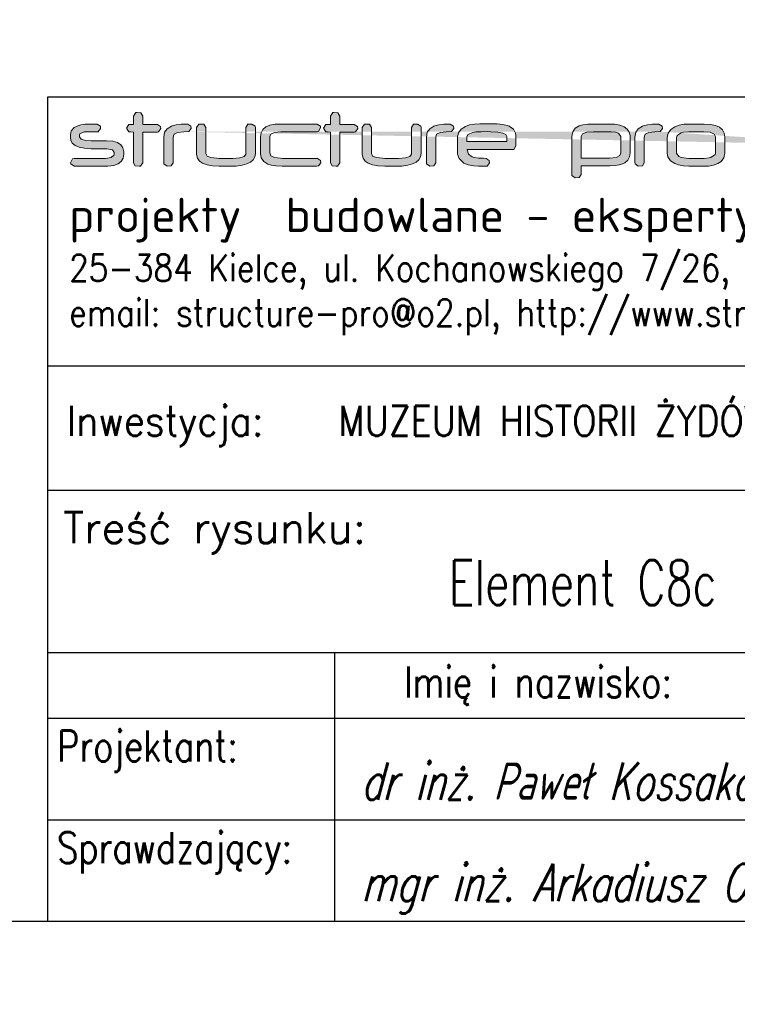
# Model space of a CAD drawing. Header units: millimetres. Extents: x -34919 to 306996, y -293018 to -145733.
# Tile 233 of 256: x 95938 to 96337, y -196130 to -195581. Entities that reach past the tile are written whole.
import ezdxf
from ezdxf.enums import TextEntityAlignment as Align

# ---------------------------------------------------------------- set-up
doc = ezdxf.new("R2010")
doc.units = ezdxf.units.MM
doc.header["$LTSCALE"] = 3
for name, color, linetype in [('Konstrukcja', 2, 'Continuous'), ('Prz', 5, 'Continuous'), ('TABELA', 7, 'Continuous')]:
    doc.layers.add(name, color=color, linetype=linetype)
doc.layers.add('SIATKA', color=5, linetype='Continuous', lineweight=18)
doc.styles.add('Annotative', font='txt')
doc.styles.add('NOVE3', font='romans.shx', dxfattribs={"width": 0.7})
doc.styles.add('ROMANS', font='romans.shx')

# ---------------------------------------------------------------- blocks, each defined once
blk = doc.blocks.new('structure pro')
h = blk.add_hatch(color=7)
h.dxf.hatch_style = 1
h.paths.add_polyline_path([(739.2, 22.6), (739.75, 24.09), (741.79, 25.19), (745.17, 25.58), (748.07, 25.58), (749.33, 27.39), (749.17, 28.65), (747.37, 29.9), (747.13, 29.9), (743.75, 29.75), (741, 29.43), (738.81, 28.88), (738.33, 28.65), (735.98, 27.23), (734.56, 25.19), (734.09, 22.6), (734.09, 8.31), (734.09, 7.76), (735.9, 6.34), (738.18, 6.5), (739.2, 8.31)])
h.paths.add_polyline_path([(553.28, 43.25), (550.33, 45.35), (549.87, 45.35), (544.24, 45.15), (539.6, 44.63), (536, 43.65), (535.15, 43.39), (531.22, 40.96), (528.86, 37.63), (528.08, 33.24), (528.08, 9.48), (528.21, 8.44), (531.15, 6.21), (534.95, 6.47), (536.72, 9.42), (536.72, 33.24), (537.63, 35.79), (540.91, 37.56), (546.6, 38.22), (551.38, 38.28), (553.54, 41.29)])
h.paths.add_polyline_path([(115.83, 43.25), (112.82, 45.35), (112.42, 45.35), (106.8, 45.15), (102.15, 44.63), (98.48, 43.65), (97.7, 43.39), (93.77, 40.96), (91.42, 37.63), (90.63, 33.24), (90.63, 9.48), (90.7, 8.44), (93.71, 6.21), (97.44, 6.47), (99.2, 9.42), (99.2, 33.24), (100.12, 35.79), (103.46, 37.56), (109.15, 38.22), (113.93, 38.28), (116.02, 41.29)])
h.paths.add_polyline_path([(1436.84, 35.09), (1434.56, 35.72), (1432.28, 35.09), (1431.18, 33.12), (1432.28, 31.08), (1434.56, 30.45), (1436.84, 31.08), (1437.86, 33.12)])
h.paths.add_polyline_path([(1436.13, 29.75), (1433.93, 29.98), (1432.05, 28.02), (1432.05, 8.31), (1432.99, 6.58), (1435.27, 6.34), (1437.15, 8.31), (1437.15, 28.02)])
h.paths.add_polyline_path([(1405.27, 36.11), (1403.07, 36.19), (1401.18, 34.3), (1401.18, 8.31), (1403.07, 6.34), (1405.27, 6.58), (1406.29, 8.31), (1406.29, 15.45), (1423.96, 6.58), (1426.47, 6.34), (1428.59, 8.15), (1427.33, 10.03), (1411.08, 18.12), (1426.94, 26.06), (1428.28, 27.86), (1426.08, 29.67), (1423.72, 29.51), (1406.29, 20.79), (1406.29, 34.3)])
h.paths.add_polyline_path([(1385.4, 28.65), (1383.59, 29.9), (1380.45, 29.83), (1377.94, 29.75), (1377.15, 29.67), (1374.48, 29.35), (1373.38, 29.04), (1370.71, 27.86), (1369.14, 26.13), (1368.67, 23.86), (1368.67, 22.6), (1368.82, 20.95), (1369.77, 19.22), (1371.34, 17.81), (1373.62, 16.87), (1376.6, 16.32), (1380.21, 16.08), (1388.62, 16.08), (1389.09, 16.08), (1392.07, 15.53), (1393.01, 13.96), (1393.01, 13.1), (1392.94, 12.47), (1391.44, 11.13), (1388.22, 10.74), (1370.71, 10.74), (1369.77, 10.51), (1368.75, 8.31), (1368.82, 7.68), (1370.71, 6.34), (1388.14, 6.34), (1389.64, 6.42), (1392.78, 6.81), (1395.21, 7.68), (1397.02, 9.01), (1398.04, 10.82), (1398.43, 13.1), (1398.43, 14.2), (1398.43, 14.35), (1397.96, 16.55), (1396.78, 18.28), (1394.9, 19.54), (1392.23, 20.24), (1388.85, 20.48), (1380.29, 20.48), (1377.15, 20.71), (1374.64, 21.42), (1373.85, 22.6), (1373.85, 23.86), (1373.93, 24.33), (1376.36, 25.43), (1376.68, 25.43), (1379.9, 25.51), (1383.59, 25.51), (1384.22, 25.58), (1385.55, 27.39)])
h.paths.add_polyline_path([(1324.29, 28.8), (1321.55, 29.98), (1321.47, 29.98), (1319.19, 28.33), (1319.5, 27.08), (1328.85, 8.46), (1329.09, 8.15), (1332.07, 6.74), (1332.38, 6.74), (1335.21, 8.38), (1342.99, 22.76), (1350.6, 8.46), (1350.68, 8.31), (1353.67, 6.81), (1353.98, 6.81), (1356.81, 8.46), (1366.39, 27.08), (1366.7, 28.33), (1366.7, 28.41), (1364.27, 29.98), (1361.6, 28.8), (1353.67, 13.49), (1345.89, 27.78), (1345.89, 27.86), (1342.99, 29.51), (1342.75, 29.51), (1340, 27.78), (1332.23, 13.49)])
h.paths.add_polyline_path([(1308.59, 29.67), (1305.13, 29.9), (1296.49, 29.9), (1293.98, 29.75), (1291.15, 29.2), (1288.8, 28.33), (1286.6, 26.92), (1285.11, 24.8), (1284.56, 22.36), (1284.56, 13.65), (1284.95, 11.45), (1286.36, 9.41), (1288.8, 7.83), (1290.84, 7.13), (1293.59, 6.58), (1296.49, 6.34), (1305.13, 6.34), (1307.49, 6.5), (1310.32, 6.97), (1312.59, 7.76), (1314.56, 9.01), (1316.05, 11.05), (1316.6, 13.65), (1316.6, 22.36), (1316.6, 22.44), (1316.28, 24.72), (1315.26, 26.61), (1313.69, 28.02), (1311.49, 29.04)])
h.paths.add_polyline_path([(1296.57, 25.51), (1304.97, 25.51), (1308.43, 25.19), (1310.63, 24.33), (1311.34, 22.76), (1311.34, 13.65), (1311.18, 12.86), (1308.82, 11.29), (1307.8, 11.05), (1304.97, 10.74), (1296.57, 10.74), (1295.08, 10.74), (1292.41, 11.21), (1291, 11.84), (1289.74, 13.65), (1289.74, 22.36), (1289.97, 23.39), (1292.33, 24.96), (1293.67, 25.27)], flags=16)
h.paths.add_polyline_path([(1258.48, 36.11), (1256.28, 36.19), (1254.4, 34.3), (1254.4, 8.31), (1256.28, 6.34), (1258.48, 6.58), (1259.5, 8.31), (1259.5, 15.45), (1277.17, 6.58), (1279.69, 6.34), (1281.81, 8.15), (1280.55, 10.03), (1264.29, 18.12), (1280.16, 26.06), (1281.49, 27.86), (1279.29, 29.67), (1276.94, 29.51), (1259.5, 20.79), (1259.5, 34.3)])
h.paths.add_polyline_path([(1240.1, 29.75), (1235.86, 29.9), (1233.9, 27.94), (1233.9, 27.63), (1235.86, 25.51), (1237.04, 25.51), (1237.28, 25.51), (1238.14, 25.58), (1238.85, 25.58), (1240.57, 25.51), (1244.34, 24.8), (1245.84, 23.15), (1227.54, 23.15), (1223.61, 22.76), (1220.47, 21.66), (1220.31, 21.58), (1217.56, 19.3), (1216.7, 16.16), (1216.7, 13.18), (1216.7, 13.02), (1217.72, 10.11), (1220.71, 7.83), (1223.93, 6.74), (1227.69, 6.34), (1240.34, 6.34), (1242.15, 6.42), (1245.99, 7.05), (1248.74, 8.46), (1250.39, 10.58), (1250.94, 13.41), (1250.94, 22.68), (1250.55, 24.96), (1248.66, 27.39), (1245.29, 29.04), (1243.56, 29.35)])
h.paths.add_polyline_path([(1240.42, 10.74), (1227.54, 10.74), (1224.16, 11.21), (1221.88, 13.25), (1221.88, 16.24), (1224.08, 18.2), (1227.46, 18.75), (1245.76, 18.75), (1245.76, 17.89), (1245.84, 16.71), (1245.84, 15.53), (1245.84, 14.67), (1245.84, 14.12), (1244.34, 11.29), (1244.11, 11.13)], flags=16)
h.paths.add_polyline_path([(1200.91, 28.65), (1199.11, 29.9), (1196.04, 29.83), (1193.45, 29.75), (1192.67, 29.67), (1190, 29.35), (1188.9, 29.04), (1186.31, 27.86), (1184.74, 26.13), (1184.19, 23.86), (1184.19, 22.6), (1184.42, 20.95), (1185.29, 19.22), (1186.86, 17.81), (1189.13, 16.87), (1192.12, 16.32), (1195.73, 16.08), (1204.13, 16.08), (1204.61, 16.08), (1207.59, 15.53), (1208.53, 13.96), (1208.53, 13.1), (1208.45, 12.47), (1206.96, 11.13), (1203.74, 10.74), (1186.23, 10.74), (1185.29, 10.51), (1184.26, 8.31), (1184.34, 7.68), (1186.23, 6.34), (1203.66, 6.34), (1205.16, 6.42), (1208.3, 6.81), (1210.81, 7.68), (1212.54, 9.01), (1213.56, 10.82), (1213.95, 13.1), (1213.95, 14.2), (1213.95, 14.35), (1213.48, 16.55), (1212.3, 18.28), (1210.42, 19.54), (1207.75, 20.24), (1204.37, 20.48), (1195.81, 20.48), (1192.67, 20.71), (1190.15, 21.42), (1189.37, 22.6), (1189.37, 23.86), (1189.45, 24.33), (1191.88, 25.43), (1192.2, 25.43), (1195.42, 25.51), (1199.11, 25.51), (1199.74, 25.58), (1201.07, 27.39)])
h.paths.add_polyline_path([(1169.11, 28.65), (1167.3, 29.9), (1164.16, 29.83), (1161.65, 29.75), (1160.86, 29.67), (1158.19, 29.35), (1157.09, 29.04), (1154.42, 27.86), (1152.85, 26.13), (1152.38, 23.86), (1152.38, 22.6), (1152.54, 20.95), (1153.48, 19.22), (1155.05, 17.81), (1157.33, 16.87), (1160.23, 16.32), (1163.92, 16.08), (1172.33, 16.08), (1172.72, 16.08), (1175.7, 15.53), (1176.72, 13.96), (1176.72, 13.1), (1176.65, 12.47), (1175.15, 11.13), (1171.86, 10.74), (1154.34, 10.74), (1153.48, 10.51), (1152.46, 8.31), (1152.54, 7.68), (1154.34, 6.34), (1171.86, 6.34), (1173.35, 6.42), (1176.49, 6.81), (1178.92, 7.68), (1180.73, 9.01), (1181.75, 10.82), (1182.07, 13.1), (1182.07, 14.2), (1182.07, 14.35), (1181.67, 16.55), (1180.49, 18.28), (1178.61, 19.54), (1175.94, 20.24), (1172.56, 20.48), (1163.92, 20.48), (1160.78, 20.71), (1158.35, 21.42), (1157.48, 22.6), (1157.48, 23.86), (1157.64, 24.33), (1160.08, 25.43), (1160.39, 25.43), (1163.61, 25.51), (1167.3, 25.51), (1167.93, 25.58), (1169.26, 27.39)])
h.paths.add_polyline_path([(1141.62, 29.67), (1138.16, 29.9), (1129.52, 29.9), (1127.01, 29.75), (1124.18, 29.2), (1121.83, 28.33), (1119.63, 26.92), (1118.06, 24.8), (1117.59, 22.36), (1117.59, 13.65), (1117.98, 11.45), (1119.39, 9.41), (1121.83, 7.83), (1123.87, 7.13), (1126.62, 6.58), (1129.52, 6.34), (1138.16, 6.34), (1140.52, 6.5), (1143.35, 6.97), (1145.62, 7.76), (1147.59, 9.01), (1149.08, 11.05), (1149.63, 13.65), (1149.63, 22.36), (1149.63, 22.44), (1149.24, 24.72), (1148.29, 26.61), (1146.72, 28.02), (1144.45, 29.04)])
h.paths.add_polyline_path([(1129.6, 25.51), (1138.01, 25.51), (1141.46, 25.19), (1143.66, 24.33), (1144.37, 22.76), (1144.37, 13.65), (1144.13, 12.86), (1141.85, 11.29), (1140.83, 11.05), (1138.01, 10.74), (1129.6, 10.74), (1128.11, 10.74), (1125.44, 11.21), (1123.95, 11.84), (1122.77, 13.65), (1122.77, 22.36), (1123.01, 23.39), (1125.36, 24.96), (1126.7, 25.27)], flags=16)
h.paths.add_polyline_path([(1086.96, 34.3), (1084.99, 36.19), (1082.72, 36.11), (1081.62, 34.3), (1081.62, 8.31), (1082.72, 6.58), (1084.99, 6.34), (1086.96, 8.31), (1086.96, 18.67), (1109.81, 6.66), (1112.64, 6.34), (1114.84, 8.15), (1113.58, 10.03), (1091.75, 21.58), (1112.8, 32.65), (1114.13, 34.46), (1111.93, 36.19), (1108.95, 36.03), (1086.96, 24.33)])
h.paths.add_polyline_path([(1052.94, 36.11), (1050.74, 36.19), (1048.78, 34.3), (1048.78, 20.56), (1044.07, 15.92), (1043.59, 15.14), (1044.62, 14.35), (1046.11, 14.67), (1048.78, 17.26), (1048.78, 8.31), (1049.88, 6.58), (1052.08, 6.34), (1053.96, 8.31), (1053.96, 22.29), (1058.83, 27), (1059.22, 27.78), (1058.2, 28.57), (1056.79, 28.33), (1053.96, 25.58), (1053.96, 34.3)])
h.paths.add_polyline_path([(1034.65, 29.67), (1031.51, 29.9), (1021.93, 29.9), (1019.02, 29.75), (1016.2, 29.28), (1013.92, 28.49), (1011.56, 27), (1009.99, 24.96), (1009.52, 22.44), (1009.52, 13.8), (1009.52, 13.1), (1010.38, 10.66), (1012.35, 8.54), (1013.05, 8.07), (1015.41, 7.13), (1018.63, 6.58), (1021.14, 6.42), (1022.32, 6.42), (1025.39, 6.34), (1026.01, 6.42), (1027.27, 8.31), (1027.19, 9.41), (1025.39, 10.74), (1023.89, 10.74), (1021.22, 10.82), (1018.79, 11.13), (1017.53, 11.53), (1015.49, 13.02), (1014.86, 15.45), (1014.86, 15.61), (1040.54, 15.61), (1040.86, 15.61), (1041.96, 17.73), (1041.96, 23.39), (1041.8, 24.72), (1040.62, 26.92), (1038.27, 28.57), (1037.24, 29.04)])
h.paths.add_polyline_path([(1022.71, 25.58), (1026.41, 25.58), (1028.06, 25.58), (1031.9, 25.35), (1034.73, 24.88), (1036.38, 24.01), (1036.93, 22.99), (1036.93, 20.09), (1014.7, 20.09), (1014.7, 22.76), (1015.18, 24.01), (1017.92, 25.19), (1019.89, 25.43)], flags=16)
h.paths.add_polyline_path([(965.23, 28.8), (962.48, 29.98), (962.4, 29.98), (960.04, 28.33), (960.36, 27.08), (969.78, 8.46), (969.94, 8.15), (973, 6.74), (973.32, 6.74), (976.14, 8.38), (983.84, 22.76), (991.46, 8.46), (991.54, 8.31), (994.52, 6.81), (994.91, 6.81), (997.66, 8.46), (1007.24, 27.08), (1007.64, 28.33), (1007.64, 28.41), (1005.2, 29.98), (1002.45, 28.8), (994.52, 13.49), (986.82, 27.78), (986.75, 27.86), (983.84, 29.51), (983.68, 29.51), (980.85, 27.78), (973.16, 13.49)])
h.paths.add_polyline_path([(946.61, 29.75), (942.37, 29.9), (940.41, 27.94), (940.41, 27.63), (942.37, 25.51), (943.55, 25.51), (943.79, 25.51), (944.65, 25.58), (945.36, 25.58), (947.08, 25.51), (950.85, 24.8), (952.35, 23.15), (934.05, 23.15), (930.2, 22.76), (926.98, 21.66), (926.82, 21.58), (924.07, 19.3), (923.21, 16.16), (923.21, 13.18), (923.21, 13.02), (924.23, 10.11), (927.21, 7.83), (930.43, 6.74), (934.2, 6.34), (946.85, 6.34), (948.66, 6.42), (952.5, 7.05), (955.25, 8.46), (956.9, 10.58), (957.45, 13.41), (957.45, 22.68), (957.06, 24.96), (955.17, 27.39), (951.8, 29.04), (950.07, 29.35)])
h.paths.add_polyline_path([(946.93, 10.74), (934.05, 10.74), (930.67, 11.21), (928.39, 13.25), (928.39, 16.24), (930.59, 18.2), (933.97, 18.75), (952.27, 18.75), (952.27, 17.89), (952.35, 16.71), (952.35, 15.53), (952.35, 14.67), (952.35, 14.12), (950.85, 11.29), (950.62, 11.13)], flags=16)
h.paths.add_polyline_path([(911.82, 35.95), (907.89, 36.19), (885.28, 36.19), (883.31, 34.3), (883.31, 8.31), (885.28, 6.34), (887.63, 6.58), (888.81, 8.31), (888.81, 17.02), (907.66, 17.02), (909.07, 17.1), (912.76, 17.49), (915.98, 18.52), (917.4, 19.22), (919.68, 21.66), (920.46, 24.96), (920.46, 29.59), (920.38, 30.3), (918.97, 32.97), (915.75, 34.93), (915.12, 35.17)])
h.paths.add_polyline_path([(888.81, 31.79), (907.97, 31.79), (910.41, 31.71), (913.86, 30.85), (915.04, 29.2), (915.04, 25.11), (914.57, 23.54), (912.29, 22.05), (907.97, 21.5), (888.81, 21.5)], flags=16)
h.paths.add_polyline_path([(851.51, 11.05), (852.6, 9.09), (851.51, 7.05), (849.23, 6.42), (846.95, 7.05), (845.85, 9.09), (846.95, 11.05), (849.23, 11.68)])
h.paths.add_polyline_path([(828.34, 38.54), (827.32, 38.7), (825.59, 38.07), (824.72, 36.42), (825.59, 34.77), (827.39, 34.22), (829.12, 34.85), (829.99, 36.42), (829.75, 37.36), (829.2, 38.07)])
h.paths.add_polyline_path([(842.47, 28.41), (840.82, 29.12), (838.86, 28.49), (812.39, 11.29), (810.98, 9.17), (812.16, 7.05), (814.59, 6.34), (841.69, 6.34), (841.85, 6.34), (843.73, 8.54), (843.73, 8.7), (841.69, 10.74), (820.17, 10.82), (842.47, 25.35), (843.1, 26.68)])
h.paths.add_polyline_path([(801.01, 29.59), (796.45, 29.9), (788.05, 29.9), (784.99, 29.75), (781.14, 29.04), (778.39, 27.7), (776.74, 25.74), (776.19, 23.15), (776.19, 8.31), (777.21, 6.58), (779.41, 6.34), (781.37, 8.31), (781.37, 23.23), (781.37, 23.39), (783.89, 25.35), (785.3, 25.43), (787.58, 25.51), (796.45, 25.51), (798.96, 25.51), (800.38, 25.35), (800.77, 25.27), (802.97, 23.23), (802.97, 8.31), (804.07, 6.58), (806.27, 6.34), (808.23, 8.31), (808.23, 23.23), (808, 24.8), (806.82, 27.08), (804.46, 28.65)])
h.paths.add_polyline_path([(771.79, 35.09), (769.51, 35.72), (767.24, 35.09), (766.14, 33.12), (767.24, 31.08), (769.51, 30.45), (771.79, 31.08), (772.89, 33.12)])
h.paths.add_polyline_path([(771.16, 29.75), (768.96, 29.98), (767, 28.02), (767, 8.31), (768.02, 6.58), (770.22, 6.34), (772.18, 8.31), (772.18, 28.02)])
h.paths.add_polyline_path([(730.01, 36.03), (727.81, 36.19), (725.85, 34.3), (725.85, 29.67), (710.45, 29.67), (706.84, 29.51), (703.23, 28.65), (700.56, 27.23), (698.91, 25.11), (698.2, 22.36), (698.12, 20.09), (698.12, 16.08), (698.2, 13.02), (698.52, 11.21), (699.93, 9.09), (702.44, 7.6), (705.98, 6.66), (710.53, 6.34), (718.39, 6.34), (719.49, 6.42), (723.18, 6.81), (726.4, 7.83), (727.5, 8.38), (730.17, 10.66), (731.03, 13.57), (731.03, 34.3)])
h.paths.add_polyline_path([(717.91, 10.74), (710.45, 10.74), (709.35, 10.74), (706.06, 10.98), (705.03, 11.37), (703.39, 13.96), (703.39, 22.29), (703.7, 23.39), (705.9, 24.88), (710.3, 25.35), (725.85, 25.35), (725.85, 13.73), (725.22, 12.23), (722.63, 11.13)], flags=16)
h.paths.add_polyline_path([(598.24, 45.02), (592.41, 45.35), (578.08, 45.35), (573.83, 45.15), (569.18, 44.3), (565.19, 42.73), (561.52, 40.38), (558.97, 36.97), (558.12, 32.78), (558.12, 18.38), (558.77, 14.72), (561.13, 11.25), (565.25, 8.63), (568.59, 7.46), (573.17, 6.54), (578.08, 6.21), (592.41, 6.21), (596.34, 6.34), (601.05, 7.13), (604.91, 8.57), (608.12, 10.66), (610.67, 14.07), (611.52, 18.38), (611.52, 32.85), (611.52, 33.05), (610.93, 36.84), (609.36, 39.92), (606.68, 42.27), (602.95, 43.97)])
h.paths.add_polyline_path([(578.21, 38.08), (592.15, 38.08), (597.91, 37.63), (601.58, 36.06), (602.82, 33.44), (602.82, 18.38), (602.49, 17.01), (598.63, 14.39), (596.93, 13.93), (592.22, 13.41), (578.21, 13.41), (575.72, 13.54), (571.27, 14.26), (568.85, 15.31), (566.76, 18.38), (566.76, 32.78), (567.22, 34.55), (571.14, 37.1), (573.3, 37.69)], flags=16)
h.paths.add_polyline_path([(508.97, 45.09), (502.82, 45.35), (489.14, 45.35), (484.49, 45.22), (479.71, 44.63), (476.24, 43.65), (472.71, 41.55), (470.29, 38.15), (469.44, 33.77), (469.44, -1.45), (469.57, -2.43), (472.65, -4.65), (476.31, -4.33), (478.08, -1.45), (478.08, 6.54), (504.91, 6.54), (510.08, 6.8), (514.92, 7.78), (518.65, 9.42), (521.4, 11.84), (522.97, 14.92), (523.56, 18.65), (523.56, 33.83), (523.5, 34.55), (522.78, 37.82), (520.95, 40.57), (518.07, 42.67), (514.07, 44.17)])
h.paths.add_polyline_path([(504.91, 13.74), (478.08, 13.74), (478.08, 33.5), (478.08, 33.9), (479.52, 36.25), (483.31, 37.69), (489.47, 38.15), (502.95, 38.15), (506.09, 38.08), (510.08, 37.76), (512.9, 36.84), (514.86, 33.77), (514.86, 18.52), (513.94, 16.09), (510.67, 14.33)], flags=16)
h.paths.add_polyline_path([(405.23, 45.02), (400.13, 45.41), (384.03, 45.41), (379.25, 45.22), (374.61, 44.43), (370.74, 43.06), (366.75, 40.57), (364.2, 37.17), (363.35, 32.98), (363.35, 18.58), (363.41, 17.47), (364.85, 13.41), (368.13, 9.81), (369.3, 9.09), (373.3, 7.46), (378.6, 6.47), (382.79, 6.28), (384.75, 6.21), (389.85, 6.21), (390.9, 6.28), (393.06, 9.42), (392.8, 11.32), (389.85, 13.41), (387.37, 13.48), (382.98, 13.61), (378.79, 14.13), (376.83, 14.79), (373.43, 17.34), (372.25, 21.26), (372.25, 21.59), (415.12, 21.59), (415.64, 21.59), (417.47, 25.13), (417.47, 34.55), (417.28, 36.78), (415.25, 40.44), (411.32, 43.19), (409.62, 43.91)])
h.paths.add_polyline_path([(385.4, 38.22), (391.56, 38.28), (394.24, 38.22), (400.72, 37.82), (405.37, 36.97), (408.18, 35.66), (409.1, 33.83), (409.1, 29.05), (371.99, 29.05), (371.99, 33.5), (372.84, 35.6), (377.42, 37.56), (380.69, 37.95)], flags=16)
edge = h.paths.add_edge_path()
edge.add_line((357.72, 38.28), (359.88, 41.29))
edge.add_line((359.88, 41.29), (359.62, 43.25))
edge.add_line((359.62, 43.25), (356.67, 45.35))
edge.add_line((356.67, 45.35), (356.21, 45.35))
edge.add_line((356.21, 45.35), (350.59, 45.15))
edge.add_line((350.59, 45.15), (345.94, 44.63))
edge.add_line((345.94, 44.63), (342.34, 43.65))
edge.add_line((342.34, 43.65), (341.49, 43.39))
edge.add_line((341.49, 43.39), (337.56, 40.96))
edge.add_line((337.56, 40.96), (335.21, 37.63))
edge.add_line((335.21, 37.63), (334.42, 33.24))
edge.add_line((334.42, 33.24), (334.42, 9.48))
edge.add_line((334.42, 9.48), (334.55, 8.44))
edge.add_line((334.55, 8.44), (337.5, 6.21))
edge.add_line((337.5, 6.21), (341.23, 6.47))
edge.add_line((341.23, 6.47), (343.06, 9.42))
edge.add_line((343.06, 9.42), (343.06, 33.24))
edge.add_line((343.06, 33.24), (343.98, 35.79))
edge.add_line((343.98, 35.79), (347.25, 37.56))
edge.add_line((347.25, 37.56), (352.94, 38.22))
edge.add_line((352.94, 38.22), (357.72, 38.28))
edge.add_line((357.72, 38.28), (352.94, 38.22))
h.paths.add_polyline_path([(281.74, 45.09), (278.01, 45.35), (276.96, 45.28), (274.8, 42.14), (274.8, 17.86), (274.86, 16.88), (275.65, 13.61), (277.55, 10.92), (280.49, 8.9), (284.55, 7.39), (289.66, 6.47), (295.81, 6.21), (299.87, 6.21), (300.19, 6.15), (302.74, 6.15), (304.51, 6.08), (305.23, 6.08), (311.71, 6.34), (317.14, 7.13), (321.59, 8.31), (325.06, 10.01), (327.55, 12.17), (328.99, 14.79), (329.51, 17.86), (329.51, 42.14), (329.38, 43.25), (326.31, 45.35), (322.51, 45.09), (320.74, 42.14), (320.74, 17.8), (320.74, 17.21), (319.04, 15.11), (315.05, 13.87), (308.63, 13.41), (295.81, 13.41), (293.71, 13.48), (288.02, 14.13), (284.55, 15.57), (283.44, 17.86), (283.44, 42.14)])
h.paths.add_polyline_path([(252.15, 55.69), (248.49, 55.95), (247.51, 55.89), (245.28, 52.74), (245.28, 45.02), (242.53, 45.02), (240.96, 44.83), (238.93, 41.49), (240.96, 38.08), (242.53, 37.95), (245.28, 37.89), (245.28, 9.42), (247.05, 6.47), (250.71, 6.21), (251.76, 6.28), (253.92, 9.42), (253.92, 37.89), (267.53, 37.89), (268.58, 37.95), (270.81, 41.03), (270.54, 42.93), (267.53, 45.02), (253.92, 45.02), (253.92, 52.74)])
h.paths.add_polyline_path([(236.05, 43.32), (232.91, 45.35), (198.75, 45.35), (194.17, 45.15), (189.19, 44.24), (185.33, 42.6), (182.58, 40.31), (180.95, 37.23), (180.42, 33.5), (180.42, 18.06), (181.14, 13.87), (183.43, 10.4), (187.36, 7.98), (190.18, 7.06), (194.76, 6.41), (200.58, 6.21), (232.45, 6.21), (234.35, 6.47), (236.45, 9.42), (236.19, 11.32), (233.24, 13.41), (200.84, 13.41), (199.01, 13.48), (193.45, 14.2), (190.11, 15.83), (189, 18.45), (189, 33.77), (189.98, 35.99), (193.38, 37.56), (199.4, 38.08), (232.91, 38.08), (234.35, 38.35), (236.25, 41.75)])
h.paths.add_polyline_path([(127.87, 45.09), (124.21, 45.35), (123.16, 45.28), (121, 42.14), (121, 17.86), (121, 16.88), (121.85, 13.61), (123.75, 10.92), (126.69, 8.9), (130.75, 7.39), (135.79, 6.47), (141.94, 6.21), (146, 6.21), (146.33, 6.15), (148.88, 6.15), (150.71, 6.08), (151.43, 6.08), (157.85, 6.34), (163.28, 7.13), (167.79, 8.31), (171.2, 10.01), (173.68, 12.17), (175.19, 14.79), (175.65, 17.86), (175.65, 42.14), (175.58, 43.25), (172.44, 45.35), (168.71, 45.09), (166.94, 42.14), (166.94, 17.8), (166.88, 17.21), (165.24, 15.11), (161.18, 13.87), (154.83, 13.41), (141.94, 13.41), (139.91, 13.48), (134.15, 14.13), (130.75, 15.57), (129.57, 17.86), (129.57, 42.14)])
h.paths.add_polyline_path([(69.3, 55.69), (65.63, 55.95), (64.65, 55.89), (62.49, 52.74), (62.49, 45.02), (59.67, 45.02), (58.1, 44.83), (56.07, 41.49), (58.1, 38.08), (59.67, 37.95), (62.49, 37.89), (62.49, 9.42), (64.19, 6.47), (67.92, 6.21), (68.9, 6.28), (71.06, 9.42), (71.06, 37.89), (84.68, 37.89), (85.79, 37.95), (87.95, 41.03), (87.69, 42.93), (84.68, 45.02), (71.06, 45.02), (71.06, 52.74)])
h.paths.add_polyline_path([(31.73, 43.25), (28.78, 45.35), (23.55, 45.35), (19.29, 45.15), (17.98, 45.09), (13.6, 44.5), (11.7, 44.04), (7.38, 42.08), (4.7, 39.13), (3.85, 35.34), (3.85, 33.18), (4.18, 30.49), (5.68, 27.61), (8.3, 25.32), (12.09, 23.69), (17.07, 22.77), (23.16, 22.44), (37.16, 22.44), (37.88, 22.44), (42.85, 21.46), (44.49, 18.84), (44.49, 17.4), (44.36, 16.36), (41.87, 14.2), (36.44, 13.41), (7.25, 13.41), (5.75, 13.15), (4.04, 9.42), (4.18, 8.37), (7.25, 6.21), (36.38, 6.21), (38.8, 6.28), (44.1, 6.93), (48.16, 8.44), (51.1, 10.66), (52.87, 13.61), (53.46, 17.4), (53.46, 19.17), (53.46, 19.5), (52.74, 23.16), (50.77, 26.04), (47.57, 28.14), (43.18, 29.38), (37.49, 29.77), (23.22, 29.77), (17.98, 30.03), (13.86, 31.21), (12.49, 33.31), (12.49, 35.34), (12.62, 36.12), (16.74, 37.95), (17.26, 38.02), (22.57, 38.08), (28.78, 38.08), (29.83, 38.22), (31.99, 41.29)])
edge = h.paths.add_edge_path()
edge.add_line((748.07, 25.58), (745.17, 25.58))
edge.add_line((551.38, 38.28), (546.6, 38.22))
edge.add_line((113.93, 38.28), (109.15, 38.22))
at = {"color": 7, "lineweight": 0}
for p, q in [((64.65, 55.89), (62.49, 52.74)), ((65.63, 55.95), (64.65, 55.89)), ((69.3, 55.69), (65.63, 55.95)), ((71.06, 52.74), (69.3, 55.69)), ((247.51, 55.89), (245.28, 52.74)), ((248.49, 55.95), (247.51, 55.89)), ((252.15, 55.69), (248.49, 55.95)), ((253.92, 52.74), (252.15, 55.69)), ((62.49, 52.74), (62.49, 45.02)), ((71.06, 45.02), (71.06, 52.74)), ((245.28, 52.74), (245.28, 45.02)), ((253.92, 45.02), (253.92, 52.74)), ((4.7, 39.13), (3.85, 35.34)), ((7.38, 42.08), (4.7, 39.13)), ((11.7, 44.04), (7.38, 42.08)), ((13.6, 44.5), (11.7, 44.04)), ((12.62, 36.12), (16.74, 37.95)), ((17.98, 45.09), (13.6, 44.5)), ((16.74, 37.95), (17.26, 38.02)), ((17.26, 38.02), (22.57, 38.08)), ((19.29, 45.15), (17.98, 45.09)), ((23.55, 45.35), (19.29, 45.15)), ((22.57, 38.08), (28.78, 38.08)), ((28.78, 45.35), (23.55, 45.35)), ((31.73, 43.25), (28.78, 45.35)), ((28.78, 38.08), (29.83, 38.22)), ((29.83, 38.22), (31.99, 41.29)), ((31.99, 41.29), (31.73, 43.25)), ((58.1, 44.83), (56.07, 41.49)), ((56.07, 41.49), (58.1, 38.08)), ((59.67, 45.02), (58.1, 44.83)), ((58.1, 38.08), (59.67, 37.95)), ((62.49, 45.02), (59.67, 45.02)), ((59.67, 37.95), (62.49, 37.89)), ((62.49, 37.89), (62.49, 9.42)), ((84.68, 45.02), (71.06, 45.02)), ((71.06, 9.42), (71.06, 37.89)), ((71.06, 37.89), (84.68, 37.89)), ((87.69, 42.93), (84.68, 45.02)), ((84.68, 37.89), (85.79, 37.95)), ((85.79, 37.95), (87.95, 41.03)), ((87.95, 41.03), (87.69, 42.93)), ((113.93, 38.28), (109.15, 38.22)), ((123.16, 45.28), (121, 42.14)), ((121, 42.14), (121, 17.86)), ((124.21, 45.35), (123.16, 45.28)), ((127.87, 45.09), (124.21, 45.35)), ((129.57, 42.14), (127.87, 45.09)), ((129.57, 17.86), (129.57, 42.14)), ((168.71, 45.09), (166.94, 42.14)), ((166.94, 42.14), (166.94, 17.8)), ((172.44, 45.35), (168.71, 45.09)), ((175.58, 43.25), (172.44, 45.35)), ((175.65, 42.14), (175.58, 43.25)), ((175.65, 17.86), (175.65, 42.14)), ((180.95, 37.23), (180.42, 33.5)), ((182.58, 40.31), (180.95, 37.23)), ((185.33, 42.6), (182.58, 40.31)), ((189.19, 44.24), (185.33, 42.6)), ((194.17, 45.15), (189.19, 44.24)), ((189.98, 35.99), (193.38, 37.56)), ((193.38, 37.56), (199.4, 38.08)), ((198.75, 45.35), (194.17, 45.15)), ((232.91, 45.35), (198.75, 45.35)), ((199.4, 38.08), (232.91, 38.08)), ((236.05, 43.32), (232.91, 45.35)), ((232.91, 38.08), (234.35, 38.35)), ((234.35, 38.35), (236.25, 41.75)), ((236.25, 41.75), (236.05, 43.32)), ((240.96, 44.83), (238.93, 41.49)), ((238.93, 41.49), (240.96, 38.08)), ((242.53, 45.02), (240.96, 44.83)), ((240.96, 38.08), (242.53, 37.95)), ((245.28, 45.02), (242.53, 45.02)), ((242.53, 37.95), (245.28, 37.89)), ((245.28, 37.89), (245.28, 9.42)), ((267.53, 45.02), (253.92, 45.02)), ((253.92, 9.42), (253.92, 37.89)), ((253.92, 37.89), (267.53, 37.89)), ((270.54, 42.93), (267.53, 45.02)), ((267.53, 37.89), (268.58, 37.95)), ((268.58, 37.95), (270.81, 41.03)), ((270.81, 41.03), (270.54, 42.93)), ((276.96, 45.28), (274.8, 42.14)), ((274.8, 42.14), (274.8, 17.86)), ((278.01, 45.35), (276.96, 45.28)), ((281.74, 45.09), (278.01, 45.35)), ((283.44, 42.14), (281.74, 45.09)), ((283.44, 17.86), (283.44, 42.14)), ((322.51, 45.09), (320.74, 42.14)), ((320.74, 42.14), (320.74, 17.8)), ((326.31, 45.35), (322.51, 45.09)), ((329.38, 43.25), (326.31, 45.35)), ((329.51, 42.14), (329.38, 43.25)), ((329.51, 17.86), (329.51, 42.14)), ((364.2, 37.17), (363.35, 32.98)), ((366.75, 40.57), (364.2, 37.17)), ((370.74, 43.06), (366.75, 40.57)), ((374.61, 44.43), (370.74, 43.06)), ((372.84, 35.6), (377.42, 37.56)), ((379.25, 45.22), (374.61, 44.43)), ((377.42, 37.56), (380.69, 37.95)), ((384.03, 45.41), (379.25, 45.22)), ((380.69, 37.95), (385.4, 38.22)), ((400.13, 45.41), (384.03, 45.41)), ((385.4, 38.22), (391.56, 38.28)), ((391.56, 38.28), (394.24, 38.22)), ((394.24, 38.22), (400.72, 37.82)), ((405.23, 45.02), (400.13, 45.41)), ((400.72, 37.82), (405.37, 36.97)), ((409.62, 43.91), (405.23, 45.02)), ((405.37, 36.97), (408.18, 35.66)), ((411.32, 43.19), (409.62, 43.91)), ((415.25, 40.44), (411.32, 43.19)), ((417.28, 36.78), (415.25, 40.44)), ((417.47, 34.55), (417.28, 36.78)), ((470.29, 38.15), (469.44, 33.77)), ((472.71, 41.55), (470.29, 38.15)), ((476.24, 43.65), (472.71, 41.55)), ((479.71, 44.63), (476.24, 43.65)), ((479.52, 36.25), (483.31, 37.69)), ((484.49, 45.22), (479.71, 44.63)), ((483.31, 37.69), (489.47, 38.15)), ((489.14, 45.35), (484.49, 45.22)), ((502.82, 45.35), (489.14, 45.35)), ((489.47, 38.15), (502.95, 38.15)), ((508.97, 45.09), (502.82, 45.35)), ((502.95, 38.15), (506.09, 38.08)), ((506.09, 38.08), (510.08, 37.76)), ((514.07, 44.17), (508.97, 45.09)), ((510.08, 37.76), (512.9, 36.84)), ((512.9, 36.84), (514.86, 33.77)), ((518.07, 42.67), (514.07, 44.17)), ((520.95, 40.57), (518.07, 42.67)), ((522.78, 37.82), (520.95, 40.57)), ((523.5, 34.55), (522.78, 37.82)), ((551.38, 38.28), (546.6, 38.22)), ((558.97, 36.97), (558.12, 32.78)), ((561.52, 40.38), (558.97, 36.97)), ((565.19, 42.73), (561.52, 40.38)), ((569.18, 44.3), (565.19, 42.73)), ((567.22, 34.55), (571.14, 37.1)), ((573.83, 45.15), (569.18, 44.3)), ((571.14, 37.1), (573.3, 37.69)), ((573.3, 37.69), (578.21, 38.08)), ((578.08, 45.35), (573.83, 45.15)), ((592.41, 45.35), (578.08, 45.35)), ((578.21, 38.08), (592.15, 38.08)), ((592.15, 38.08), (597.91, 37.63)), ((598.24, 45.02), (592.41, 45.35)), ((597.91, 37.63), (601.58, 36.06)), ((602.95, 43.97), (598.24, 45.02)), ((606.68, 42.27), (602.95, 43.97)), ((609.36, 39.92), (606.68, 42.27)), ((610.93, 36.84), (609.36, 39.92)), ((611.52, 33.05), (610.93, 36.84)), ((3.85, 35.34), (3.85, 33.18)), ((3.85, 33.18), (4.18, 30.49)), ((4.18, 30.49), (5.68, 27.61)), ((5.68, 27.61), (8.3, 25.32)), ((12.49, 35.34), (12.62, 36.12)), ((12.49, 33.31), (12.49, 35.34)), ((13.86, 31.21), (12.49, 33.31)), ((17.98, 30.03), (13.86, 31.21)), ((23.22, 29.77), (17.98, 30.03)), ((37.49, 29.77), (23.22, 29.77)), ((43.18, 29.38), (37.49, 29.77)), ((47.57, 28.14), (43.18, 29.38)), ((50.77, 26.04), (47.57, 28.14)), ((180.42, 33.5), (180.42, 18.06)), ((189, 33.77), (189.98, 35.99)), ((189, 18.45), (189, 33.77)), ((363.35, 32.98), (363.35, 18.58)), ((371.99, 33.5), (372.84, 35.6)), ((371.99, 29.05), (371.99, 33.5)), ((409.1, 29.05), (371.99, 29.05)), ((408.18, 35.66), (409.1, 33.83)), ((409.1, 33.83), (409.1, 29.05)), ((417.47, 25.13), (417.47, 34.55)), ((469.44, 33.77), (469.44, -1.45)), ((478.08, 33.9), (479.52, 36.25)), ((478.08, 33.5), (478.08, 33.9)), ((478.08, 13.74), (478.08, 33.5)), ((514.86, 33.77), (514.86, 18.52)), ((523.56, 33.83), (523.5, 34.55)), ((523.56, 18.65), (523.56, 33.83)), ((558.12, 32.78), (558.12, 18.38)), ((566.76, 32.78), (567.22, 34.55)), ((566.76, 18.38), (566.76, 32.78)), ((601.58, 36.06), (602.82, 33.44)), ((602.82, 33.44), (602.82, 18.38)), ((611.52, 32.85), (611.52, 33.05)), ((611.52, 18.38), (611.52, 32.85)), ((8.3, 25.32), (12.09, 23.69)), ((12.09, 23.69), (17.07, 22.77)), ((17.07, 22.77), (23.16, 22.44)), ((23.16, 22.44), (37.16, 22.44)), ((37.16, 22.44), (37.88, 22.44)), ((37.88, 22.44), (42.85, 21.46)), ((42.85, 21.46), (44.49, 18.84)), ((44.49, 18.84), (44.49, 17.4)), ((52.74, 23.16), (50.77, 26.04)), ((53.46, 19.5), (52.74, 23.16)), ((53.46, 19.17), (53.46, 19.5)), ((53.46, 17.4), (53.46, 19.17)), ((190.11, 15.83), (189, 18.45)), ((363.35, 18.58), (363.41, 17.47)), ((372.25, 21.26), (372.25, 21.59)), ((372.25, 21.59), (415.12, 21.59)), ((373.43, 17.34), (372.25, 21.26)), ((415.12, 21.59), (415.64, 21.59)), ((415.64, 21.59), (417.47, 25.13)), ((514.86, 18.52), (513.94, 16.09)), ((522.97, 14.92), (523.56, 18.65)), ((558.12, 18.38), (558.77, 14.72)), ((568.85, 15.31), (566.76, 18.38)), ((602.82, 18.38), (602.49, 17.01)), ((610.67, 14.07), (611.52, 18.38)), ((5.75, 13.15), (4.04, 9.42)), ((4.04, 9.42), (4.18, 8.37)), ((7.25, 13.41), (5.75, 13.15)), ((36.44, 13.41), (7.25, 13.41)), ((41.87, 14.2), (36.44, 13.41)), ((44.36, 16.36), (41.87, 14.2)), ((44.49, 17.4), (44.36, 16.36)), ((48.16, 8.44), (51.1, 10.66)), ((51.1, 10.66), (52.87, 13.61)), ((52.87, 13.61), (53.46, 17.4)), ((62.49, 9.42), (64.19, 6.47)), ((68.9, 6.28), (71.06, 9.42)), ((121, 17.86), (121, 16.88)), ((121, 16.88), (121.85, 13.61)), ((121.85, 13.61), (123.75, 10.92)), ((123.75, 10.92), (126.69, 8.9)), ((130.75, 15.57), (129.57, 17.86)), ((134.15, 14.13), (130.75, 15.57)), ((139.91, 13.48), (134.15, 14.13)), ((141.94, 13.41), (139.91, 13.48)), ((154.83, 13.41), (141.94, 13.41)), ((161.18, 13.87), (154.83, 13.41)), ((165.24, 15.11), (161.18, 13.87)), ((166.88, 17.21), (165.24, 15.11)), ((166.94, 17.8), (166.88, 17.21)), ((167.79, 8.31), (171.2, 10.01)), ((171.2, 10.01), (173.68, 12.17)), ((173.68, 12.17), (175.19, 14.79)), ((175.19, 14.79), (175.65, 17.86)), ((180.42, 18.06), (181.14, 13.87)), ((181.14, 13.87), (183.43, 10.4)), ((183.43, 10.4), (187.36, 7.98)), ((193.45, 14.2), (190.11, 15.83)), ((199.01, 13.48), (193.45, 14.2)), ((200.84, 13.41), (199.01, 13.48)), ((233.24, 13.41), (200.84, 13.41)), ((236.19, 11.32), (233.24, 13.41)), ((234.35, 6.47), (236.45, 9.42)), ((236.45, 9.42), (236.19, 11.32)), ((245.28, 9.42), (247.05, 6.47)), ((251.76, 6.28), (253.92, 9.42)), ((274.8, 17.86), (274.86, 16.88)), ((274.86, 16.88), (275.65, 13.61)), ((275.65, 13.61), (277.55, 10.92)), ((277.55, 10.92), (280.49, 8.9)), ((284.55, 15.57), (283.44, 17.86)), ((288.02, 14.13), (284.55, 15.57)), ((293.71, 13.48), (288.02, 14.13)), ((295.81, 13.41), (293.71, 13.48)), ((308.63, 13.41), (295.81, 13.41)), ((315.05, 13.87), (308.63, 13.41)), ((319.04, 15.11), (315.05, 13.87)), ((320.74, 17.21), (319.04, 15.11)), ((320.74, 17.8), (320.74, 17.21)), ((321.59, 8.31), (325.06, 10.01)), ((325.06, 10.01), (327.55, 12.17)), ((327.55, 12.17), (328.99, 14.79)), ((328.99, 14.79), (329.51, 17.86)), ((363.41, 17.47), (364.85, 13.41)), ((364.85, 13.41), (368.13, 9.81)), ((368.13, 9.81), (369.3, 9.09)), ((376.83, 14.79), (373.43, 17.34)), ((378.79, 14.13), (376.83, 14.79)), ((382.98, 13.61), (378.79, 14.13)), ((387.37, 13.48), (382.98, 13.61)), ((389.85, 13.41), (387.37, 13.48)), ((392.8, 11.32), (389.85, 13.41)), ((390.9, 6.28), (393.06, 9.42)), ((393.06, 9.42), (392.8, 11.32)), ((504.91, 13.74), (478.08, 13.74)), ((510.67, 14.33), (504.91, 13.74)), ((513.94, 16.09), (510.67, 14.33)), ((514.92, 7.78), (518.65, 9.42)), ((518.65, 9.42), (521.4, 11.84)), ((521.4, 11.84), (522.97, 14.92)), ((558.77, 14.72), (561.13, 11.25)), ((561.13, 11.25), (565.25, 8.63)), ((571.27, 14.26), (568.85, 15.31)), ((575.72, 13.54), (571.27, 14.26)), ((578.21, 13.41), (575.72, 13.54)), ((592.22, 13.41), (578.21, 13.41)), ((596.93, 13.93), (592.22, 13.41)), ((598.63, 14.39), (596.93, 13.93)), ((602.49, 17.01), (598.63, 14.39)), ((604.91, 8.57), (608.12, 10.66)), ((608.12, 10.66), (610.67, 14.07)), ((4.18, 8.37), (7.25, 6.21)), ((7.25, 6.21), (36.38, 6.21)), ((36.38, 6.21), (38.8, 6.28)), ((38.8, 6.28), (44.1, 6.93)), ((44.1, 6.93), (48.16, 8.44)), ((64.19, 6.47), (67.92, 6.21)), ((67.92, 6.21), (68.9, 6.28)), ((126.69, 8.9), (130.75, 7.39)), ((130.75, 7.39), (135.79, 6.47)), ((135.79, 6.47), (141.94, 6.21)), ((141.94, 6.21), (146, 6.21)), ((146, 6.21), (146.33, 6.15)), ((146.33, 6.15), (148.88, 6.15)), ((148.88, 6.15), (150.71, 6.08)), ((150.71, 6.08), (151.43, 6.08)), ((151.43, 6.08), (157.85, 6.34)), ((157.85, 6.34), (163.28, 7.13)), ((163.28, 7.13), (167.79, 8.31)), ((187.36, 7.98), (190.18, 7.06)), ((190.18, 7.06), (194.76, 6.41)), ((194.76, 6.41), (200.58, 6.21)), ((200.58, 6.21), (232.45, 6.21)), ((232.45, 6.21), (234.35, 6.47)), ((247.05, 6.47), (250.71, 6.21)), ((250.71, 6.21), (251.76, 6.28)), ((280.49, 8.9), (284.55, 7.39)), ((284.55, 7.39), (289.66, 6.47)), ((289.66, 6.47), (295.81, 6.21)), ((295.81, 6.21), (299.87, 6.21)), ((299.87, 6.21), (300.19, 6.15)), ((300.19, 6.15), (302.74, 6.15)), ((302.74, 6.15), (304.51, 6.08)), ((304.51, 6.08), (305.23, 6.08)), ((305.23, 6.08), (311.71, 6.34)), ((311.71, 6.34), (317.14, 7.13)), ((317.14, 7.13), (321.59, 8.31)), ((369.3, 9.09), (373.3, 7.46)), ((373.3, 7.46), (378.6, 6.47)), ((378.6, 6.47), (382.79, 6.28)), ((382.79, 6.28), (384.75, 6.21)), ((384.75, 6.21), (389.85, 6.21)), ((389.85, 6.21), (390.9, 6.28)), ((478.08, -1.45), (478.08, 6.54)), ((478.08, 6.54), (504.91, 6.54)), ((504.91, 6.54), (510.08, 6.8)), ((510.08, 6.8), (514.92, 7.78)), ((565.25, 8.63), (568.59, 7.46)), ((568.59, 7.46), (573.17, 6.54)), ((573.17, 6.54), (578.08, 6.21)), ((578.08, 6.21), (592.41, 6.21)), ((592.41, 6.21), (596.34, 6.34)), ((596.34, 6.34), (601.05, 7.13)), ((601.05, 7.13), (604.91, 8.57)), ((469.44, -1.45), (469.57, -2.43)), ((469.57, -2.43), (472.65, -4.65)), ((472.65, -4.65), (476.31, -4.33)), ((476.31, -4.33), (478.08, -1.45))]:
    blk.add_line(p, q, dxfattribs=at)
for points in [[(115.83, 43.25), (112.82, 45.35), (112.42, 45.35), (106.8, 45.15), (102.15, 44.63), (98.48, 43.65), (97.7, 43.39), (93.77, 40.96), (91.42, 37.63), (90.63, 33.24), (90.63, 9.48), (90.7, 8.44), (93.71, 6.21), (97.44, 6.47), (99.2, 9.42), (99.2, 33.24), (100.12, 35.79), (103.46, 37.56), (109.15, 38.22), (113.93, 38.28), (116.02, 41.29)], [(553.28, 43.25), (550.33, 45.35), (549.87, 45.35), (544.24, 45.15), (539.6, 44.63), (536, 43.65), (535.15, 43.39), (531.22, 40.96), (528.86, 37.63), (528.08, 33.24), (528.08, 9.48), (528.21, 8.44), (531.15, 6.21), (534.95, 6.47), (536.72, 9.42), (536.72, 33.24), (537.63, 35.79), (540.91, 37.56), (546.6, 38.22), (551.38, 38.28), (553.54, 41.29)]]:
    blk.add_lwpolyline(points, close=True, dxfattribs=at)
blk.add_lwpolyline([(357.72, 38.28), (359.88, 41.29), (359.62, 43.25), (356.67, 45.35), (356.21, 45.35), (350.59, 45.15), (345.94, 44.63), (342.34, 43.65), (341.49, 43.39), (337.56, 40.96), (335.21, 37.63), (334.42, 33.24), (334.42, 9.48), (334.55, 8.44), (337.5, 6.21), (341.23, 6.47), (343.06, 9.42), (343.06, 33.24), (343.98, 35.79), (347.25, 37.56), (352.94, 38.22), (357.72, 38.28), (352.94, 38.22)], dxfattribs=at)
blk = doc.blocks.new('A$C72E22663')
at = {"layer": 'Prz'}
blk.add_lwpolyline([(-1140, 0), (0, 0), (0, 459.29), (-1140, 459.29)], close=True, dxfattribs=at)
at = {"layer": 'TABELA', "color": 3}
for p, q in [((-1140, 309.42), (-248.8, 309.42)), ((-1140, 240.18), (-248.8, 240.18)), ((-1140, 149.76), (-248.8, 149.76)), ((-979.9, 56.54), (-979.9, 149.76)), ((-1140, 113.08), (-248.8, 113.08)), ((-979.9, 0), (-979.9, 93.22))]:
    blk.add_line(p, q, dxfattribs=at)
at = {"layer": 'TABELA', "color": 2}
blk.add_line((-1140, 56.54), (-248.8, 56.54), dxfattribs=at)
at = {"color": 7, "xscale": 0.6000000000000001, "yscale": 0.6000000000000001, "zscale": 0.6000000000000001}
blk.add_blockref('structure pro', (-1129.49, 417.06), dxfattribs=at)
at = {"layer": 'Konstrukcja', "color": 3, "insert": (-1129.09, 287.2), "char_height": 16.8, "width": 819.9123, "attachment_point": 1, "style": 'ROMANS'}
blk.add_mtext('\\pt151.2;{\\W0.9;\\C4;Inwestycja:\\W0.7;  ^I\\W0.85;MUZEUM HISTORII ŻYDÓW POLSKICH W WARSZAWIE }', dxfattribs=at)
at = {"layer": 'TABELA', "color": 4, "style": 'ROMANS'}
blk.add_text('Treść rysunku:', height=17.28, rotation=360, dxfattribs=at).set_placement((-1131.24, 210.58))
at = {"layer": 'TABELA', "color": 4, "style": 'ROMANS', "width": 0.8}
for s, p in [('Imię i nazwisko:', (-941.25, 124.65)), ('Projektant:', (-1134.55, 88.91)), ('Sprawdzający:', (-1134.55, 32.37))]:
    blk.add_text(s, height=17.28, rotation=360, dxfattribs=at).set_placement(p)
at = {"layer": 'TABELA', "color": 3, "style": 'ROMANS', "oblique": 15}
for s, width, p, p2 in [('dr inż. Paweł Kossakowski', 0.619896, (-965.19, 67.68), (-706.88, 67.68)), ('mgr inż. Arkadiusz Ostap', 0.641167, (-965.19, 11.14), (-706.88, 11.14))]:
    blk.add_text(s, height=20.736, rotation=360, dxfattribs=dict(at, width=width)).set_placement(p, p2, align=Align.FIT)
at = {"layer": 'TABELA', "color": 3, "insert": (-1127.87, 403.18), "char_height": 23, "width": 879.0694, "attachment_point": 1, "rotation": 360, "style": 'Annotative'}
blk.add_mtext('{\\fISOCPEUR|b0|i0|c238|p34;\\H0.83333x;\\C7;projekty  budowlane - ekspertyzy  techniczne - badania  materiałowe}', dxfattribs=at)
at = {"layer": 'TABELA', "color": 4, "insert": (-1127.87, 371.6), "char_height": 15, "width": 814.5919, "attachment_point": 1, "rotation": 360, "style": 'Annotative'}
blk.add_mtext('{\\Fromans|c238;\\H1x;\\W0.85;25-384 Kielce, ul. Kochanowskiego 7/26, tel. 0698-161-820^Jemail: structure-pro@o2.pl, http://www.structure-pro.xt.pl}', dxfattribs=at)

msp = doc.modelspace()

# ---------------------------------------------------------------- linework, layer by layer
at = {"layer": 'Prz', "elevation": 0}
msp.add_lwpolyline([(92993.087, -196083.303), (97093.087, -196083.303), (97093.087, -193183.303), (92993.087, -193183.303)], close=True, dxfattribs=at)

# ---------------------------------------------------------------- block references
at = {"layer": 'SIATKA', "color": 42}
msp.add_blockref('A$C72E22663', (97093.087, -196083.303, 0), dxfattribs=at)

# ---------------------------------------------------------------- texts
at = {"color": 20, "insert": (33837.901, -182331.101), "char_height": 300, "width": 16331.01415, "attachment_point": 1, "style": 'NOVE3'}
msp.add_mtext('{\\C1;Wytyczne montażowe\\P\\H0.83333x;\\C3;Podczas montażu należy bezwzględnie przestrzegać dopuszczalnych tolerancji z uwagi na ścisłe dopasowanie elementów amortyzujących ugięcia dźwigarów przekrycia auli.\\P\\H1.2x;\\C1;\\PZabezpieczenia antykorozyjne.\\C256;\\P\\H0.83333x;\\C3;Wszystkie elementy stalowe konstrukcji należy poddać ocynkowaniu ogniowemu.\\PKonstrukcje przeznaczone do cynkowania ogniowego powinny odpowiadać następującym warunkom:\\P\\pl900;^I1. Spoiny powinny być wykonane metodą półautomatyczną w osłonie gazów ochronnych. Nie zaleca się spawania elektrodą otuloną, ze względu na złą jakość powłoki cynkowej na spoinach.\\P^I2. Powierzchnia konstrukcji powinna być wolna od: zawalcowań, zgorzelin, odprysków po spawaniu, ostrych krawędzi, zanieczyszczeń farbami, olejami, emulsjami oraz innymi materiałami stosowanymi przy trasowaniu, znakowaniu, spawaniu, wierceniu itp. W przypadku spawania elektrodą należy dokładnie usunąć otulinę spawalniczą w celu zminimalizowania wad powłoki. Po ocynkowaniu uwydatnią się wady jakości powierzchni stali np. zawalcowania, rysy traserskie, zeszlifowania, pory, odpryski spawalnicze, wadliwe spoiny.\\P^I3. Elementy konstrukcyjne powinny posiadać odpowiednie otwory technologiczne do odpowietrzenia, swobodnego przepływu cynku zewnątrz i wewnątrz elementu oraz do podwieszenia (mogą być przyspawane uchwyty z blachy z otworami).\\P^I4. W przypadku powierzchni spawanych na zakładkę, spoina powinna być szczelna ze wszystkich stron (spawana na około), a nakładki szczelnie przylegać do konstrukcji. Przekroje skrzynkowe oraz powierzchnie nakładające się mogą powodować uszkodzenie konstrukcji - pękanie spoin.\\P^I5. Każdy element konstrukcyjny powinien składać się z jednego gatunku stali.\\P^I6. Konstrukcje nie powinny posiadać małych szczelin lub wnęk. Spoiny powinny być szczelne i zamknięte wokół elementu, ponieważ w przeciwnym przypadku mogą po cynkowaniu wylewać się z nich resztki topnika i kwasu pogarszając jakość powłoki (tzw. "krwawe wycieki").\\P^I7. Naddatek wymiarowy dla otworów pod śruby powinien wynosić 1 - 2 mm.\\PTermiczne oddziaływanie kąpieli cynkowej uwalnia w elementach naprężenia wewnętrzne, co może powodować odkształcenia. Szczególnie uwidacznia się to w elementach spawanych. Dotyczy to także dwuteowników spawanych, których odkształcenia po cynkowaniu mogą przekroczyć dopuszczalne normy, oraz nie usztywnionych arkuszy blach i otwartych kształtowników giętych.\\P\\C256;\\P\\pl0;\\H1.2x;\\C1;Malowanie konstrukcji.\\P\\H0.83333x;\\C3;Wszystkie elementy stalowe konstrukcji należy pomalować proszkowo na kolor RAL 9011}', dxfattribs=at)
at = {"layer": 'TABELA', "color": 2, "style": 'ROMANS', "width": 0.7}
msp.add_text('Element C8c', height=25, rotation=360, dxfattribs=at).set_placement((96176.794, -195907.156, 0))

doc.saveas('drawing.dxf')
